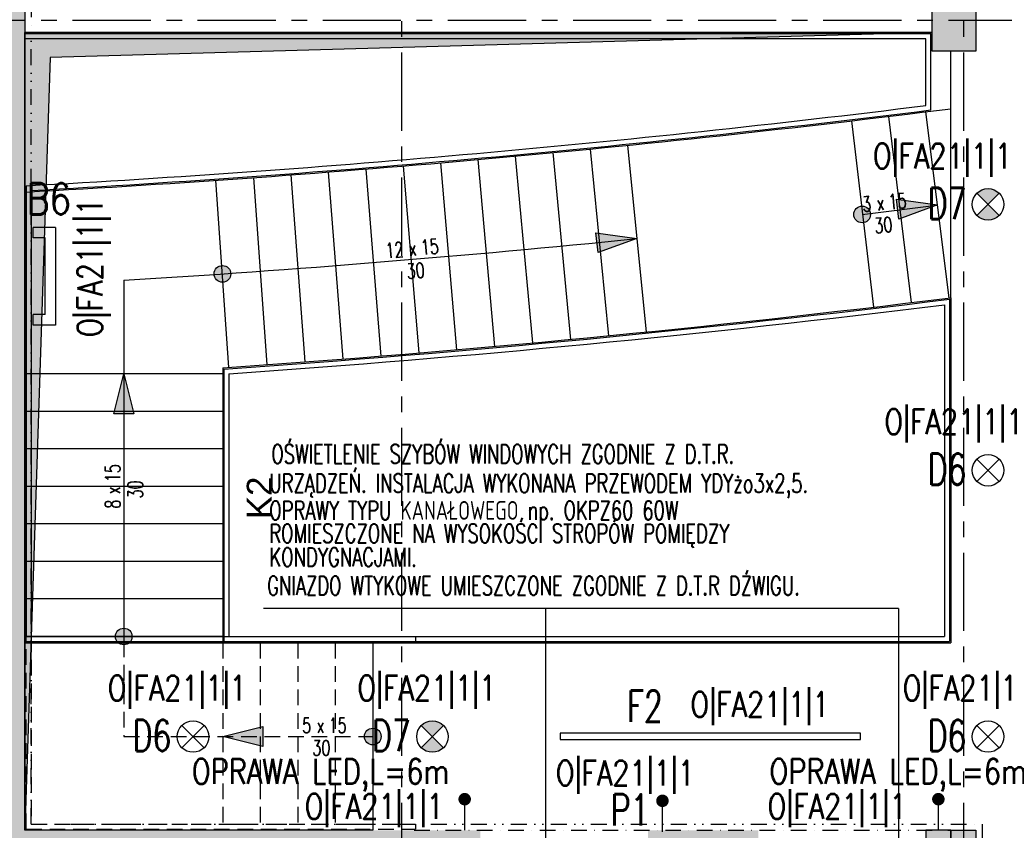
# Model space of a CAD drawing. Extents: x 41755 to 123924, y -112333 to 86187.
# Tile 133 of 256: x 100967 to 101754, y -52443 to -51795. Entities that reach past the tile are written whole.
import ezdxf
from ezdxf.enums import TextEntityAlignment as Align

# ---------------------------------------------------------------- set-up
doc = ezdxf.new("R2010")
doc.units = 0
doc.header["$LTSCALE"] = 50
for name, pattern in [('CENTER', [2, 1.25, -0.25, 0.25, -0.25]), ('DASHDOT', [1, 0.5, -0.25, 0, -0.25]), ('DASHED', [0.75, 0.5, -0.25]), ('DASHED2', [0.375, 0.25, -0.125]), ('DIVIDE', [31.75, 12.7, -6.35, 0, -6.35, 0, -6.35])]:
    doc.linetypes.add(name, pattern=pattern)
doc.layers.get('0').update_dxf_attribs({"color": 101, "linetype": 'CONTINUOUS'})
for name, color, linetype in [('E-80', 6, 'CONTINUOUS'), ('E-90', 6, 'CONTINUOUS'), ('E35', 6, 'CONTINUOUS'), ('E50', 3, 'CONTINUOUS'), ('E90', 6, 'CONTINUOUS'), ('Ele-balustrada', 8, 'CONTINUOUS'), ('Opis-spadki', 61, 'CONTINUOUS'), ('Os-osie glowne', 1, 'CENTER'), ('Sc-beton', 7, 'CONTINUOUS'), ('Sc-beton-hatch', 86, 'CONTINUOUS'), ('Sc-cegla pustak-hatch', 8, 'CONTINUOUS'), ('Sc-nadproza kon', 5, 'DASHED2'), ('Sch-opis', 51, 'CONTINUOUS'), ('Sch-widok', 12, 'CONTINUOUS'), ('Sch-widok-nad', 12, 'DASHED2'), ('Suf-widok', 8, 'CONTINUOUS'), ('W-otwor-strop', 1, 'CONTINUOUS')]:
    doc.layers.add(name, color=color, linetype=linetype)
doc.styles.add('ROMANS', font='romans', dxfattribs={"width": 0.85})
doc.styles.add('TYTUL2', font='ARIAL.TTF')

# ---------------------------------------------------------------- blocks, each defined once
blk = doc.blocks.new('ozn_schody-kółko_d14')
at = {"ltscale": 25}
h = blk.add_hatch(color=256, dxfattribs=at)
edge = h.paths.add_edge_path()
edge.add_arc((0, 0), 3.33, 0, 360)
at = {"ltscale": 7}
blk.add_circle((0, 0), 3.33, dxfattribs=at)
blk = doc.blocks.new('ozn_schody-strzałka8x16')
at = {"ltscale": 25}
blk.add_hatch(color=256, dxfattribs=at).paths.add_polyline_path([(0, 0), (-4, -16), (4, -16)])
blk.add_lwpolyline([(0, 0), (-4, -16), (4, -16)], close=True, dxfattribs=at)
blk = doc.blocks.new('ozn_opis-schodów1-rzut')
at = {"style": 'ROMANS', "width": 0.7}
blk.add_text('x', height=12, dxfattribs=at).set_placement((-3.32, 3))
at = {"ltscale": 25, "style": 'ROMANS', "width": 0.7}
blk.add_attdef('Ilość', text='', height=12, dxfattribs=at).set_placement((-7.75, 3), align=Align.RIGHT)
blk.add_attdef('Wysokość', (6.22, 3), '', height=12, dxfattribs=at)
blk.add_attdef('Długość', text='', height=12, dxfattribs=at).set_placement((0.41, -15), align=Align.CENTER)

msp = doc.modelspace()

# ---------------------------------------------------------------- hatches: boundary and pattern name
at = {"layer": 'E35'}
h = msp.add_hatch(color=256, dxfattribs=at)
h.paths.add_polyline_path([(101749.611, -51933.762, 0.4142136), (101731.791, -51933.762), (101740.701, -51942.671)])
h.paths.add_polyline_path([(101740.701, -51942.671), (101731.791, -51951.581, 0.4142136), (101749.611, -51951.581)])
h = msp.add_hatch(color=256, dxfattribs=at)
h.paths.add_polyline_path([(101305.549, -52359.323, 0.4142136), (101287.729, -52359.323), (101296.639, -52368.233)])
h.paths.add_polyline_path([(101296.639, -52368.233), (101287.729, -52377.142, 0.4142136), (101305.549, -52377.142)])
at = {"layer": 'Sc-beton-hatch'}
h = msp.add_hatch(dxfattribs=at)
h.set_pattern_fill('ANSI33', color=256, style=0)
h.set_pattern_definition([(45, (48983.4185, 565.478), (-4.49012806, 4.49012806), []), (45, (48987.9087, 565.478), (-4.49012806, 4.49012806), [3.175, -1.5875])])
h.paths.add_polyline_path([(100470.966, -51043.233), (100410.966, -51043.233), (100410.966, -51103.233), (100430.966, -51103.233), (100430.966, -51063.233), (100470.966, -51063.233)])
h.paths.add_polyline_path([(100805.966, -51043.233), (100705.966, -51043.233), (100705.966, -51063.233), (100745.966, -51063.233), (100745.966, -51625.233), (100765.966, -51625.233), (100765.966, -51473.233), (101152.966, -51473.233), (101152.966, -51453.233), (100765.966, -51453.233), (100765.966, -51063.233), (100805.966, -51063.233)])
h.paths.add_polyline_path([(100430.966, -51374.233), (100410.966, -51374.233), (100410.966, -51474.233), (100430.966, -51474.233)])
h.paths.add_polyline_path([(101330.966, -51043.233), (101251.966, -51043.233), (101251.966, -51063.233), (101330.966, -51063.233)])
h.paths.add_polyline_path([(101770.966, -51043.233), (101670.966, -51043.233), (101670.966, -51063.233), (101710.966, -51063.233), (101710.966, -51262.233), (101730.966, -51262.233), (101730.966, -51063.233), (101770.966, -51063.233)])
h.paths.add_polyline_path([(101790.966, -51453.233), (101730.966, -51453.233), (101730.966, -51362.233), (101710.966, -51362.233), (101710.966, -51453.233), (101582.904, -51453.233), (101582.904, -51473.233), (101790.966, -51473.233)])
h.paths.add_polyline_path([(101482.904, -51453.233), (101252.966, -51453.233), (101252.966, -51473.233), (101482.904, -51473.233)])
h.paths.add_polyline_path([(101730.966, -51785.233), (101695.966, -51785.233), (101695.966, -51820.233), (101730.966, -51820.233)])
h.paths.add_polyline_path([(102400.966, -50943.233), (102380.966, -50943.233), (102380.966, -51043.233), (102330.966, -51043.233), (102330.966, -51063.233), (102380.966, -51063.233), (102380.966, -51453.233), (101890.966, -51453.233), (101890.966, -51473.233), (102380.966, -51473.233), (102380.966, -51873.233), (102400.966, -51873.233)])
h.paths.add_polyline_path([(102422.966, -50943.233), (102402.966, -50943.233), (102402.966, -51713.233), (102422.966, -51713.233)])
h.paths.add_polyline_path([(102400.966, -52143.233), (102380.966, -52143.233), (102380.966, -52213.233), (102400.966, -52213.233)])
h.paths.add_polyline_path([(102400.966, -52293.233), (102380.966, -52293.233), (102380.966, -52443.233), (101950.966, -52443.233), (101950.966, -52463.233), (102380.966, -52463.233), (102380.966, -52503.233), (102400.966, -52503.233)])
h.paths.add_polyline_path([(102400.966, -52603.233), (102380.966, -52603.233), (102380.966, -52643.233), (102400.966, -52643.233)])
h.paths.add_polyline_path([(102400.966, -52743.233), (102380.966, -52743.233), (102380.966, -53008.233), (102400.966, -53008.233)])
h.paths.add_polyline_path([(101730.966, -52443.233), (101710.966, -52443.233), (101710.966, -52463.233), (101710.966, -52758.233), (101690.966, -52758.233), (101690.966, -52778.233), (101730.966, -52778.233)])
h.paths.add_polyline_path([(101710.966, -52443.233), (101690.966, -52443.233), (101690.966, -52463.233), (101710.966, -52463.233)], flags=16)
h.paths.add_polyline_path([(101556.966, -52758.233), (101503.966, -52758.233), (101503.966, -52463.233), (101488.966, -52463.233), (101488.966, -52758.233), (101468.966, -52758.233), (101468.966, -52778.233), (101556.966, -52778.233)])
h.paths.add_polyline_path([(101556.966, -52443.233), (101468.966, -52443.233), (101468.966, -52463.233), (101556.966, -52463.233)])
h.paths.add_polyline_path([(101334.966, -52443.233), (101281.966, -52443.233), (101281.966, -52463.233), (101334.966, -52463.233)], flags=17)
h.paths.add_polyline_path([(101281.966, -52443.233), (100970.966, -52443.233), (100970.966, -51785.233), (100883.466, -51785.233), (100883.466, -51805.233), (100950.966, -51805.233), (100950.966, -52443.233), (100430.966, -52443.233), (100430.966, -52403.233), (100410.966, -52403.233), (100410.966, -52503.233), (100430.966, -52503.233), (100430.966, -52463.233), (100950.966, -52463.233), (100950.966, -52973.233), (100970.966, -52973.233), (100970.966, -52463.233), (101261.966, -52463.233), (101261.966, -52778.233), (101281.966, -52778.233), (101334.966, -52778.233), (101334.966, -52758.233), (101281.966, -52758.233)])
h.paths.add_polyline_path([(100783.466, -51785.233), (100765.966, -51785.233), (100765.966, -51780.233), (100745.966, -51780.233), (100745.966, -51785.233), (100430.966, -51785.233), (100430.966, -51765.233), (100410.966, -51765.233), (100410.966, -52003.233), (100430.966, -52003.233), (100430.966, -51805.233), (100783.466, -51805.233)])
h.paths.add_polyline_path([(100430.966, -52153.233), (100410.966, -52153.233), (100410.966, -52253.233), (100430.966, -52253.233)])
h.paths.add_polyline_path([(100430.966, -52653.233), (100410.966, -52653.233), (100410.966, -52850.233), (100430.966, -52850.233)], flags=17)
h.paths.add_polyline_path([(100430.966, -52940.233), (100410.966, -52940.233), (100410.966, -52983.233), (100430.966, -52983.233)])
h.paths.add_polyline_path([(101007.966, -53193.233), (100430.966, -53193.233), (100430.966, -53133.233), (100410.966, -53133.233), (100410.966, -53213.233), (101007.966, -53213.233)])
h.paths.add_polyline_path([(101770.966, -53193.233), (101157.966, -53193.233), (101157.966, -53213.233), (101710.966, -53213.233), (101710.966, -53445.233), (101730.966, -53445.233), (101730.966, -53213.233), (101770.966, -53213.233)])
h.paths.add_polyline_path([(102008.966, -53193.233), (101905.966, -53193.233), (101905.966, -53213.233), (102008.966, -53213.233)])
h.paths.add_polyline_path([(102227.966, -53193.233), (102133.966, -53193.233), (102133.966, -53213.233), (102227.966, -53213.233)])
h.paths.add_polyline_path([(102400.966, -53158.233), (102380.966, -53158.233), (102380.966, -53193.233), (102332.966, -53193.233), (102332.966, -53213.233), (102380.966, -53213.233), (102380.966, -53818.233), (102400.966, -53818.233)])
h.paths.add_polyline_path([(101730.966, -53545.233), (101710.966, -53545.233), (101710.966, -53740.233), (101730.966, -53740.233)])
h.paths.add_polyline_path([(101730.966, -53840.233), (101710.966, -53840.233), (101710.966, -53943.233), (101297.571, -53943.233, -0.1551034), (101300.811, -53953.425, -0.1483474), (101297.835, -53963.233), (101710.966, -53963.233), (101710.966, -54023.233), (101730.966, -54023.233)])
h.paths.add_polyline_path([(101297.571, -53943.233), (101295.705, -53943.233), (101295.705, -53963.233), (101297.835, -53963.233, 0.1483474), (101300.811, -53953.425, 0.1551034)])
h.paths.add_polyline_path([(101270.705, -53943.233), (101268.745, -53943.233, 0.1551034), (101265.506, -53953.425, 0.1483474), (101268.481, -53963.233), (101270.705, -53963.233)])
h.paths.add_polyline_path([(101268.745, -53943.233), (101201.966, -53943.233), (101201.966, -53963.233), (101268.481, -53963.233, -0.1483474), (101265.506, -53953.425, -0.1551034)])
h.paths.add_polyline_path([(100980.966, -53943.233), (100970.966, -53943.233), (100930.966, -53943.233), (100930.966, -53968.233), (100970.966, -53968.233), (100980.966, -53968.233)])
h.paths.add_polyline_path([(100490.966, -53943.233), (100410.966, -53943.233), (100410.966, -53963.233), (100490.966, -53963.233)])
h.paths.add_polyline_path([(100530.966, -54448.233), (100510.966, -54448.233), (100510.966, -54481.233), (100530.966, -54481.233)])
h.paths.add_polyline_path([(101773.966, -54593.233), (101730.966, -54593.233), (101730.966, -54503.233), (101710.966, -54503.233), (101710.966, -54593.233), (100530.966, -54593.233), (100530.966, -54578.233), (100510.966, -54578.233), (100510.966, -54593.233), (100270.966, -54593.233), (100270.966, -54618.233), (101773.966, -54618.233)])
h.paths.add_polyline_path([(100220.966, -54593.233), (100170.966, -54593.233), (100170.966, -54618.233), (100220.966, -54618.233)])
h.paths.add_polyline_path([(100120.966, -54593.233), (100070.966, -54593.233), (100070.966, -54618.233), (100120.966, -54618.233)])
h.paths.add_polyline_path([(100020.966, -54593.233), (99970.966, -54593.233), (99970.966, -54618.233), (100020.966, -54618.233)])
h.paths.add_polyline_path([(99920.966, -54593.233), (99880.966, -54593.233), (99880.966, -55500.233), (99980.966, -55500.233), (99980.966, -55515.233), (100000.966, -55515.233), (100000.966, -55480.233), (99900.966, -55480.233), (99900.966, -54618.233), (99920.966, -54618.233)])
h.paths.add_polyline_path([(100585.966, -55633.233), (100000.966, -55633.233), (100000.966, -55615.233), (99980.966, -55615.233), (99980.966, -55633.233), (99780.966, -55633.233), (99780.966, -55988.233), (100510.966, -55988.233), (100510.966, -56028.233), (100530.966, -56028.233), (100530.966, -55988.233), (100582.966, -55988.233), (100582.966, -55968.233), (100530.966, -55968.233), (100530.966, -55813.233), (100510.966, -55813.233), (100510.966, -55968.233), (99800.966, -55968.233), (99800.966, -55653.233), (100510.966, -55653.233), (100510.966, -55663.233), (100530.966, -55663.233), (100530.966, -55653.233), (100585.966, -55653.233)])
h.paths.add_polyline_path([(101310.966, -55968.233), (100810.966, -55968.233), (100810.966, -55880.233), (100790.966, -55880.233), (100790.966, -55968.233), (100737.966, -55968.233), (100737.966, -55988.233), (100790.966, -55988.233), (100790.966, -56028.233), (100810.966, -56028.233), (100810.966, -55988.233), (101310.966, -55988.233)])
h.paths.add_polyline_path([(101490.966, -55633.233), (100735.966, -55633.233), (100735.966, -55653.233), (101490.966, -55653.233)])
h.paths.add_polyline_path([(101777.966, -55968.233), (101730.966, -55968.233), (101730.966, -55853.733), (101710.966, -55853.733), (101710.966, -55968.233), (101590.966, -55968.233), (101590.966, -55988.233), (101777.966, -55988.233)])
h.paths.add_polyline_path([(101802.966, -55963.233), (101777.966, -55963.233), (101777.966, -55988.233), (101802.966, -55988.233)])
h.paths.add_polyline_path([(101730.966, -55128.233), (101710.966, -55128.233), (101710.966, -55723.733), (101730.966, -55723.733)])
h.paths.add_polyline_path([(101953.466, -55963.233), (101928.466, -55963.233), (101928.466, -55988.233), (101953.466, -55988.233)])
h.paths.add_polyline_path([(102103.466, -55963.233), (102078.466, -55963.233), (102078.466, -55988.233), (102103.466, -55988.233)])
h.paths.add_polyline_path([(102253.466, -55963.233), (102228.466, -55963.233), (102228.466, -55988.233), (102253.466, -55988.233)])
h.paths.add_polyline_path([(102365.966, -55968.233), (102320.966, -55968.233), (102320.966, -55988.233), (102365.966, -55988.233)])
h.paths.add_polyline_path([(102400.966, -55953.233), (102365.966, -55953.233), (102365.966, -55988.233), (102400.966, -55988.233)])
h.paths.add_polyline_path([(102400.966, -55891.233), (102380.966, -55891.233), (102380.966, -55953.233), (102400.966, -55953.233)])
h.paths.add_polyline_path([(102400.966, -55815.733), (102375.966, -55815.733), (102375.966, -55840.733), (102400.966, -55840.733)])
h.paths.add_polyline_path([(102400.966, -55665.733), (102375.966, -55665.733), (102375.966, -55690.733), (102400.966, -55690.733)])
h.paths.add_polyline_path([(102400.966, -55515.733), (102375.966, -55515.733), (102375.966, -55540.733), (102400.966, -55540.733)])
h.paths.add_polyline_path([(102400.966, -55365.733), (102375.966, -55365.733), (102375.966, -55390.733), (102400.966, -55390.733)])
h.paths.add_polyline_path([(102400.966, -55240.733), (102380.966, -55240.733), (102380.966, -55260.733), (102400.966, -55260.733)])
h.paths.add_polyline_path([(102400.966, -55215.733), (102375.966, -55215.733), (102375.966, -55240.733), (102400.966, -55240.733)])
h.paths.add_polyline_path([(102400.966, -55033.233), (102380.966, -55033.233), (102380.966, -55215.733), (102400.966, -55215.733)])
h.paths.add_polyline_path([(102400.966, -54833.233), (102365.966, -54833.233), (102365.966, -54798.233), (102345.966, -54798.233), (102345.966, -54853.233), (102380.966, -54853.233), (102380.966, -54883.233), (102400.966, -54883.233)])
h.paths.add_polyline_path([(102365.966, -54537.733), (102345.966, -54537.733), (102345.966, -54593.233), (101908.966, -54593.233), (101908.966, -54618.233), (102345.966, -54618.233), (102345.966, -54648.233), (102365.966, -54648.233), (102365.966, -54618.233)])
h.paths.add_polyline_path([(101730.966, -54128.233), (101710.966, -54128.233), (101710.966, -54353.233), (101730.966, -54353.233)])
h.paths.add_polyline_path([(102365.966, -54131.233), (102400.966, -54131.233), (102400.966, -54088.233), (102380.966, -54088.233), (102380.966, -54111.233), (102345.966, -54111.233), (102345.966, -54417.733), (102365.966, -54417.733)])
h.paths.add_polyline_path([(102400.966, -53918.233), (102380.966, -53918.233), (102380.966, -53988.233), (102400.966, -53988.233)])
at = {"layer": 'Sc-cegla pustak-hatch'}
h = msp.add_hatch(dxfattribs=at)
h.set_pattern_fill('ANSI32', color=256, scale=0.5, angle=90, style=0)
h.set_pattern_definition([(135, (48983.4185, 565.478), (-3.36759605, -3.36759605), []), (135, (48983.4185, 567.723), (-3.36759605, -3.36759605), [])])
h.paths.add_polyline_path([(100430.966, -51745.233), (100410.966, -51745.233), (100410.966, -51765.233), (100430.966, -51765.233)])
h.paths.add_polyline_path([(101330.966, -51063.233), (101312.966, -51063.233), (101312.966, -51262.233), (101330.966, -51262.233)])
h.paths.add_polyline_path([(101455.966, -51382.233), (101330.966, -51382.233), (101330.966, -51362.233), (101312.966, -51362.233), (101312.966, -51453.233), (101330.966, -51453.233), (101330.966, -51400.233), (101437.966, -51400.233), (101437.966, -51453.233), (101455.966, -51453.233)])
h.paths.add_polyline_path([(102049.966, -51473.233), (102031.966, -51473.233), (102031.966, -51525.233), (101968.966, -51525.233), (101968.966, -51473.233), (101950.966, -51473.233), (101950.966, -51548.233), (101968.966, -51548.233), (101968.966, -51543.233), (102049.966, -51543.233)])
h.paths.add_polyline_path([(101968.966, -51648.233), (101950.966, -51648.233), (101950.966, -52323.233), (101968.966, -52323.233), (101968.966, -52193.233), (102380.966, -52193.233), (102380.966, -52175.233), (101968.966, -52175.233)])
h.paths.add_polyline_path([(101968.966, -52463.233), (101950.966, -52463.233), (101950.966, -52543.233), (101968.966, -52543.233)])
h.paths.add_polyline_path([(101968.966, -52423.233), (101950.966, -52423.233), (101950.966, -52443.233), (101968.966, -52443.233)])
h.paths.add_polyline_path([(101968.966, -52643.233), (101950.966, -52643.233), (101950.966, -52973.233), (101968.966, -52973.233), (101968.966, -52946.233), (102050.966, -52946.233), (102050.966, -52954.233), (102042.966, -52954.233), (102042.966, -52973.233), (102380.966, -52973.233), (102380.966, -52955.233), (102060.966, -52955.233), (102060.966, -52928.233), (101968.966, -52928.233)])
h.paths.add_polyline_path([(101279.966, -52945.233), (101261.966, -52945.233), (101261.966, -52955.233), (101078.966, -52955.233), (101078.966, -52687.233), (101060.966, -52687.233), (101060.966, -52955.233), (100970.966, -52955.233), (100970.966, -52973.233), (101261.966, -52973.233), (101261.966, -53015.733), (101279.966, -53015.733)])
h.paths.add_polyline_path([(101279.966, -52778.233), (101261.966, -52778.233), (101261.966, -52845.233), (101279.966, -52845.233)])
h.paths.add_polyline_path([(100950.966, -52955.233), (100925.966, -52955.233), (100925.966, -52973.233), (100950.966, -52973.233)])
h.paths.add_polyline_path([(100825.966, -52955.233), (100430.966, -52955.233), (100430.966, -52973.233), (100825.966, -52973.233)])
h.paths.add_polyline_path([(100428.966, -53213.233), (100410.966, -53213.233), (100410.966, -53333.233), (100428.966, -53333.233)])
h.paths.add_polyline_path([(100428.966, -53483.233), (100410.966, -53483.233), (100410.966, -53548.233), (100428.966, -53548.233)])
h.paths.add_polyline_path([(100428.966, -53698.233), (100410.966, -53698.233), (100410.966, -53763.233), (100428.966, -53763.233)])
h.paths.add_polyline_path([(100428.966, -53913.233), (100410.966, -53913.233), (100410.966, -53943.233), (100428.966, -53943.233)])
h.paths.add_polyline_path([(100428.966, -53963.233), (100410.966, -53963.233), (100410.966, -53978.233), (100428.966, -53978.233)])
h.paths.add_polyline_path([(100428.966, -54128.233), (100410.966, -54128.233), (100410.966, -54193.233), (100428.966, -54193.233)])
h.paths.add_polyline_path([(100428.966, -54343.233), (100410.966, -54343.233), (100410.966, -54466.233), (100510.966, -54466.233), (100510.966, -54448.233), (100428.966, -54448.233)])
h.paths.add_polyline_path([(101335.966, -54321.233), (101279.966, -54321.233), (101279.966, -53970.786, -0.2026768), (101268.481, -53963.233), (101261.966, -53963.233), (101261.966, -54339.233), (101335.966, -54339.233)])
h.paths.add_polyline_path([(101710.966, -54321.233), (101510.966, -54321.233), (101510.966, -53963.233), (101492.966, -53963.233), (101492.966, -54321.233), (101435.966, -54321.233), (101435.966, -54339.233), (101710.966, -54339.233)])
h.paths.add_polyline_path([(101710.966, -53645.233), (101352.966, -53645.233), (101352.966, -53562.233), (101279.966, -53562.233), (101279.966, -53213.233), (101261.966, -53213.233), (101261.966, -53943.233), (101268.745, -53943.233, -0.1958107), (101279.966, -53936.063), (101279.966, -53580.233), (101334.966, -53580.233), (101334.966, -53943.233), (101352.966, -53943.233), (101352.966, -53663.233), (101710.966, -53663.233)])
h.paths.add_polyline_path([(101279.966, -53936.063, 0.1514484), (101270.705, -53940.913), (101279.966, -53940.913)], flags=17)
h.paths.add_polyline_path([(101279.966, -53940.913), (101270.705, -53940.913), (101270.705, -53943.233), (101279.966, -53943.233)], flags=17)
h.paths.add_polyline_path([(101490.966, -54618.233), (101472.966, -54618.233), (101472.966, -54648.233), (101490.966, -54648.233)])
h.paths.add_polyline_path([(101490.966, -54798.233), (101472.966, -54798.233), (101472.966, -55633.233), (101490.966, -55633.233)])
h.paths.add_polyline_path([(101773.966, -55128.233), (101730.966, -55128.233), (101730.966, -55146.233), (101773.966, -55146.233)])
h.paths.add_polyline_path([(102180.966, -55128.233), (101968.966, -55128.233), (101950.966, -55128.233), (101923.966, -55128.233), (101923.966, -55146.233), (102180.966, -55146.233)])
h.paths.add_polyline_path([(101968.966, -54853.233), (102190.966, -54853.233), (102190.966, -54835.233), (101950.966, -54835.233), (101950.966, -55128.233), (101968.966, -55128.233)])
h.paths.add_polyline_path([(102345.966, -54835.233), (102290.966, -54835.233), (102290.966, -54853.233), (102345.966, -54853.233)])
h.paths.add_polyline_path([(101968.966, -54453.233), (101950.966, -54453.233), (101950.966, -54593.233), (101968.966, -54593.233)])
h.paths.add_polyline_path([(101968.966, -54129.233), (102345.966, -54129.233), (102345.966, -54111.233), (101968.966, -54111.233), (101968.966, -53840.233), (101950.966, -53840.233), (101950.966, -54353.233), (101968.966, -54353.233)])
h.paths.add_polyline_path([(102380.966, -53645.233), (101995.966, -53645.233), (101995.966, -53553.233), (101968.966, -53553.233), (101968.966, -53531.233), (101950.966, -53531.233), (101950.966, -53571.233), (101977.966, -53571.233), (101977.966, -53645.233), (101950.966, -53645.233), (101950.966, -53740.233), (101968.966, -53740.233), (101968.966, -53663.233), (102380.966, -53663.233)])
h.paths.add_polyline_path([(101968.966, -53213.233), (101950.966, -53213.233), (101950.966, -53441.233), (101968.966, -53441.233)])
h.paths.add_polyline_path([(101279.966, -53150.733), (101261.966, -53150.733), (101261.966, -53193.233), (101279.966, -53193.233)])
at = {"layer": 'W-otwor-strop'}
msp.add_hatch(color=256, dxfattribs=at).paths.add_polyline_path([(101695.966, -51805.233), (100970.966, -51805.233), (100970.966, -52443.233), (100990.966, -51825.233)])

# ---------------------------------------------------------------- linework, layer by layer
at = {"layer": 'E35'}
for p, q in [((101749.611, -51951.581), (101731.791, -51933.762)), ((101749.611, -51933.762), (101731.791, -51951.581)), ((100995.35, -51961.117), (100977.45, -51961.117)), ((100977.45, -51969.391), (100977.45, -51961.117)), ((100995.35, -51961.117), (100995.35, -52039.117)), ((100987.075, -51969.391), (100977.45, -51969.391)), ((100987.075, -52030.842), (100987.075, -51969.391)), ((100987.075, -52030.842), (100977.45, -52030.842)), ((100977.45, -52039.117), (100977.45, -52030.842)), ((100995.35, -52039.117), (100977.45, -52039.117)), ((101749.611, -52164.184), (101731.791, -52146.365)), ((101749.611, -52146.365), (101731.791, -52164.184)), ((101669.106, -52265.713), (101161.689, -52265.713)), ((101387.099, -52265.713), (101387.099, -52528.872)), ((101669.106, -52265.713), (101669.106, -52528.872)), ((101114.212, -52377.142), (101096.393, -52359.323)), ((101114.212, -52359.323), (101096.393, -52377.142)), ((101287.729, -52377.142), (101305.549, -52359.323)), ((101287.729, -52359.323), (101305.549, -52377.142)), ((101749.611, -52377.142), (101731.791, -52359.323)), ((101749.611, -52359.323), (101731.791, -52377.142))]:
    msp.add_line(p, q, dxfattribs=at)
msp.add_lwpolyline([(101398.67, -52370.582), (101638.67, -52370.582), (101638.67, -52365.582), (101398.67, -52365.582)], close=True, dxfattribs=at)
for centre in [(101740.701, -51942.671), (101740.701, -52155.274), (101105.302, -52368.233), (101296.639, -52368.233), (101740.701, -52368.233)]:
    msp.add_circle(centre, 12.6, dxfattribs=at)
at = {"layer": 'E50'}
for p, q in [((101322.379, -52443.233), (101322.379, -52418.337)), ((101480.443, -52444.541), (101480.443, -52419.645)), ((101700.966, -52443.233), (101700.966, -52418.337))]:
    msp.add_line(p, q, dxfattribs=at)
at = {"layer": 'E50', "const_width": 5}
for points in [[(101322.379, -52420.837, -1), (101322.379, -52415.837, -1)], [(101480.443, -52422.145, -1), (101480.443, -52417.145, -1)], [(101700.966, -52420.837, -1), (101700.966, -52415.837, -1)]]:
    msp.add_lwpolyline(points, format="xyb", close=True, dxfattribs=at)
at = {"layer": 'Ele-balustrada'}
for points in [[(101694.966, -51806.233), (100970.966, -51806.233)], [(101690.966, -51810.233), (100970.966, -51810.233)], [(101690.966, -51863.609), (101690.966, -51810.233)], [(101694.966, -51867.143), (101694.966, -51806.233)], [(100971.966, -51927.771), (100971.966, -52288.233)], [(100975.966, -51931.558), (100975.966, -52288.233)], [(101705.966, -52022.973), (101705.966, -52288.233)], [(101709.966, -52018.448), (101709.966, -52292.233)], [(101129.966, -52074.304), (101129.966, -52292.233)], [(101133.966, -52078.037), (101133.966, -52288.233)], [(100970.966, -52288.233), (101282.966, -52288.233)], [(101282.966, -52288.233), (101282.966, -52292.233)], [(101282.966, -52288.233), (101705.966, -52288.233)], [(100970.966, -52292.233), (101282.966, -52292.233)], [(101282.966, -52292.233), (101709.966, -52292.233)]]:
    msp.add_lwpolyline(points, dxfattribs=at)
at = {"layer": 'Ele-balustrada', "linetype": 'DASHED', "ltscale": 0.5}
for points in [[(100971.966, -52442.233), (100971.966, -52288.233)], [(100975.966, -52288.233), (100975.966, -52438.233)], [(100975.966, -52438.233), (101282.966, -52438.233)], [(101282.966, -52438.233), (101282.966, -52442.233)], [(100971.966, -52442.233), (101282.966, -52442.233)]]:
    msp.add_lwpolyline(points, dxfattribs=at)
at = {"layer": 'Ele-balustrada'}
for radius, start, end in [(10519.463, 273.13323, 277.0657016), (10523.463, 273.153849, 277.0849476), (10675.463, 273.9369975, 277.0646786), (10679.463, 273.9570318, 277.0403953)]:
    msp.add_arc((100396.994, -41424.033), radius, start, end, dxfattribs=at)
at = {"layer": 'Opis-spadki'}
for points in [[(101640.045, -51950.696), (101699.588, -51943.311)], [(101049.966, -52003.364), (101049.966, -52292.233)]]:
    msp.add_lwpolyline(points, dxfattribs=at)
at = {"layer": 'Opis-spadki', "linetype": 'DASHED', "ltscale": 0.5}
for points in [[(101049.966, -52292.233), (101049.966, -52368.233)], [(101049.966, -52368.233), (101248.966, -52368.233)]]:
    msp.add_lwpolyline(points, dxfattribs=at)
at = {"layer": 'Opis-spadki'}
msp.add_arc((100396.994, -41424.033), 10599.463, 273.5319004, 275.7556579, dxfattribs=at)
at = {"layer": 'Os-osie glowne'}
for points in [[(101271.966, -50521.233), (101271.966, -56498.233)], [(101720.966, -50521.233), (101720.966, -56498.233)], [(99508.966, -51795.233), (111775.966, -51795.233)]]:
    msp.add_lwpolyline(points, dxfattribs=at)
at = {"layer": 'Sc-beton'}
for points in [[(100970.966, -51785.233), (100970.966, -52443.233)], [(101710.966, -52443.233), (101730.966, -52443.233)], [(101710.966, -52443.233), (101710.966, -52758.233)], [(101730.966, -52443.233), (101730.966, -52778.233)]]:
    msp.add_lwpolyline(points, dxfattribs=at)
for points in [[(101695.966, -51785.233), (101730.966, -51785.233), (101730.966, -51820.233), (101695.966, -51820.233)], [(101710.966, -52443.233), (101690.966, -52443.233), (101690.966, -52463.233), (101710.966, -52463.233)]]:
    msp.add_lwpolyline(points, close=True, dxfattribs=at)
at = {"layer": 'Sc-nadproza kon', "linetype": 'DASHDOT', "ltscale": 0.5}
msp.add_lwpolyline([(101281.966, -52443.233), (101710.966, -52443.233)], dxfattribs=at)
at = {"layer": 'Sch-widok'}
for points in [[(101695.966, -51805.233), (100970.966, -51805.233)], [(101710.966, -51866.15), (101710.966, -51820.233)], [(101661.236, -51872.288), (101679.254, -52021.201)], [(101709.477, -52017.501), (101691.013, -51868.641)], [(101631.447, -51875.849), (101649.041, -52024.813)], [(101452.454, -51895.439), (101467.496, -52044.682)], [(101362.837, -51904.084), (101376.602, -52053.451)], [(101392.715, -51901.288), (101406.906, -52050.615)], [(101422.587, -51898.406), (101437.204, -52047.692)], [(101273.167, -51911.962), (101285.654, -52061.441)], [(101303.062, -51909.421), (101315.976, -52058.864)], [(101332.952, -51906.796), (101346.292, -52056.201)], [(101153.524, -51921.27), (101164.306, -52070.882)], [(101183.443, -51919.071), (101194.652, -52068.652)], [(101213.357, -51916.787), (101224.992, -52066.335)], [(101243.265, -51914.417), (101255.326, -52063.931)], [(101133.954, -52073.026), (101123.598, -51923.384)], [(101710.966, -52017.316), (101710.966, -52293.233)], [(101128.966, -52078.233), (100970.966, -52078.233)], [(101128.966, -52073.37), (101128.966, -52293.233)], [(101128.966, -52108.233), (100970.966, -52108.233)], [(101128.966, -52138.233), (100970.966, -52138.233)], [(101128.966, -52168.233), (100970.966, -52168.233)], [(101128.966, -52198.233), (100970.966, -52198.233)], [(101128.966, -52228.233), (100970.966, -52228.233)], [(101128.966, -52258.233), (100970.966, -52258.233)], [(101128.966, -52288.233), (100970.966, -52288.233)], [(100970.966, -52293.233), (101248.966, -52293.233)], [(101248.966, -52293.233), (101710.966, -52293.233)]]:
    msp.add_lwpolyline(points, dxfattribs=at)
for radius, start, end in [(10524.463, 273.1262878, 277.1720543), (10674.463, 273.9319867, 277.0707525)]:
    msp.add_arc((100396.994, -41424.033), radius, start, end, dxfattribs=at)
at = {"layer": 'Sch-widok-nad'}
for points in [[(101128.966, -52293.233), (101128.966, -52443.233)], [(101158.966, -52293.233), (101158.966, -52443.233)], [(101188.966, -52293.233), (101188.966, -52443.233)], [(101218.966, -52293.233), (101218.966, -52443.233)], [(101248.966, -52293.233), (101248.966, -52443.233)]]:
    msp.add_lwpolyline(points, dxfattribs=at)
at = {"layer": 'Suf-widok', "linetype": 'DIVIDE', "ltscale": 0.02}
for p, q in [((100975.966, -51780.233), (100975.966, -51800.233)), ((100975.966, -52438.233), (101735.966, -52438.233)), ((101735.966, -52438.233), (101735.966, -52783.233))]:
    msp.add_line(p, q, dxfattribs=at)
msp.add_lwpolyline([(100975.966, -52438.233), (100975.966, -51800.233)], dxfattribs=at)
at = {"layer": 'W-otwor-strop'}
for points in [[(101248.966, -52293.233), (101248.966, -52443.233), (100970.966, -52443.233), (100970.966, -51805.233)], [(101695.966, -51805.233), (100990.966, -51825.233), (100970.966, -52443.233)], [(100970.966, -51805.233), (101695.966, -51805.233)], [(101710.966, -52017.316), (101710.966, -51820.233)], [(101710.966, -52017.316), (101710.966, -52293.233)], [(101248.966, -52293.233), (101710.966, -52293.233)]]:
    msp.add_lwpolyline(points, dxfattribs=at)

# ---------------------------------------------------------------- block references
at = {"layer": 'Sch-opis'}
for p, rotation, values in [((101655.777, -51950.267), 5.259121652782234, {'Ilość': '3', 'Wysokość': '15', 'Długość': '30'}), ((101281.932, -51986.76), 5.259121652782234, {'Ilość': '12', 'Wysokość': '15', 'Długość': '30'}), ((101050.176, -52171.037), 89.99999999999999, {'Ilość': '8', 'Wysokość': '15', 'Długość': '30'})]:
    msp.add_blockref('ozn_opis-schodów1-rzut', p, dxfattribs=dict(at, rotation=rotation)).add_auto_attribs(values)
at = {"layer": 'Sch-opis', "yscale": 2, "zscale": 2}
for name, p, xscale, rotation in [('ozn_schody-strzałka8x16', (101700.245, -51943.071), -2.000000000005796, 275.9959955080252), ('ozn_schody-kółko_d14', (101640.045, -51950.696), 2, 180), ('ozn_schody-strzałka8x16', (101459.958, -51969.889), -2.000000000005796, 275.9959955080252), ('ozn_schody-kółko_d14', (101128.776, -51998.205), 2, 180), ('ozn_schody-kółko_d14', (101049.966, -52288.233), 2, 180), ('ozn_schody-strzałka8x16', (101128.966, -52368.233), -2, 89.99999999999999), ('ozn_schody-kółko_d14', (101248.966, -52368.233), 2, 180)]:
    msp.add_blockref(name, p, dxfattribs=dict(at, xscale=xscale, rotation=rotation))
at = {"layer": 'Sch-opis', "xscale": -2, "yscale": 2, "zscale": 2}
msp.add_blockref('ozn_schody-strzałka8x16', (101049.966, -52078.233), dxfattribs=at)
at = {"layer": 'Sch-opis'}
msp.add_blockref('ozn_opis-schodów1-rzut', (101207.449, -52368.345), dxfattribs=at).add_auto_attribs({'Ilość': '5', 'Wysokość': '15', 'Długość': '30'})

# ---------------------------------------------------------------- texts
at = {"layer": 'E-80', "style": 'ROMANS', "width": 0.8}
msp.add_text('B6', height=25, dxfattribs=at).set_placement((100990.178, -51938.214), align=Align.MIDDLE)
at = {"layer": 'E-90', "style": 'ROMANS', "width": 0.8}
for rotation, p in [(0, (101704.089, -51905.321)), (90, (101024.264, -51993.145)), (0, (101713.27, -52117.924)), (0, (101092.564, -52330.882)), (0, (101292.065, -52330.882)), (0, (101727.963, -52330.882)), (0, (101558.299, -52344.019))]:
    msp.add_text('O|FA21|1|1', height=20, rotation=rotation, dxfattribs=at).set_placement(p, align=Align.MIDDLE)
at = {"layer": 'E35', "style": 'ROMANS', "width": 0.7}
for s, p in [('D7', (101707.891, -51941.848)), ('D6', (101707.891, -52154.451)), ('F2', (101466.426, -52344.019)), ('D6', (101072.492, -52367.409)), ('D7', (101263.829, -52367.409)), ('D6', (101707.891, -52367.409)), ('P1', (101454.599, -52426.844))]:
    msp.add_text(s, height=25, dxfattribs=at).set_placement(p, align=Align.MIDDLE)
for s, p in [('OŚWIETLENIE SZYBÓW WINDOWYCH ZGODNIE Z D.T.R.', (101167.853, -52149.757)), ('URZĄDZEŃ. INSTALACJA WYKONANA PRZEWODEM YDYżo3x2,5.', (101166.183, -52173.154)), ('OPRAWY TYPU KANAŁOWEGO np. OKPZ60 60W', (101166.183, -52194.881)), ('ROMIESZCZONE NA WYSOKOŚCI STROPÓW POMIĘDZY', (101166.183, -52213.268)), ('KONDYGNACJAMI.', (101166.29, -52232.27)), ('GNIAZDO WTYKOWE UMIESZCZONE ZGODNIE Z D.T.R DŹWIGU.', (101164.512, -52255.053))]:
    msp.add_text(s, height=15, dxfattribs=at).set_placement(p)
at = {"layer": 'E90', "ltscale": 8, "style": 'ROMANS', "width": 0.8}
for s, p in [('OPRAWA LED,L=6m', (101104.3, -52406.098)), ('O|FA21|1|1', (101395.142, -52407.406)), ('OPRAWA LED,L=6m', (101565.923, -52406.098)), ('O|FA21|1|1', (101194.458, -52434.07)), ('O|FA21|1|1', (101564.408, -52434.07))]:
    msp.add_text(s, height=20, dxfattribs=at).set_placement(p)
at = {"layer": 'Sch-opis', "style": 'TYTUL2'}
msp.add_text('K2', height=20, rotation=90, dxfattribs=at).set_placement((101158.096, -52177.392), align=Align.MIDDLE)

doc.saveas('drawing.dxf')
